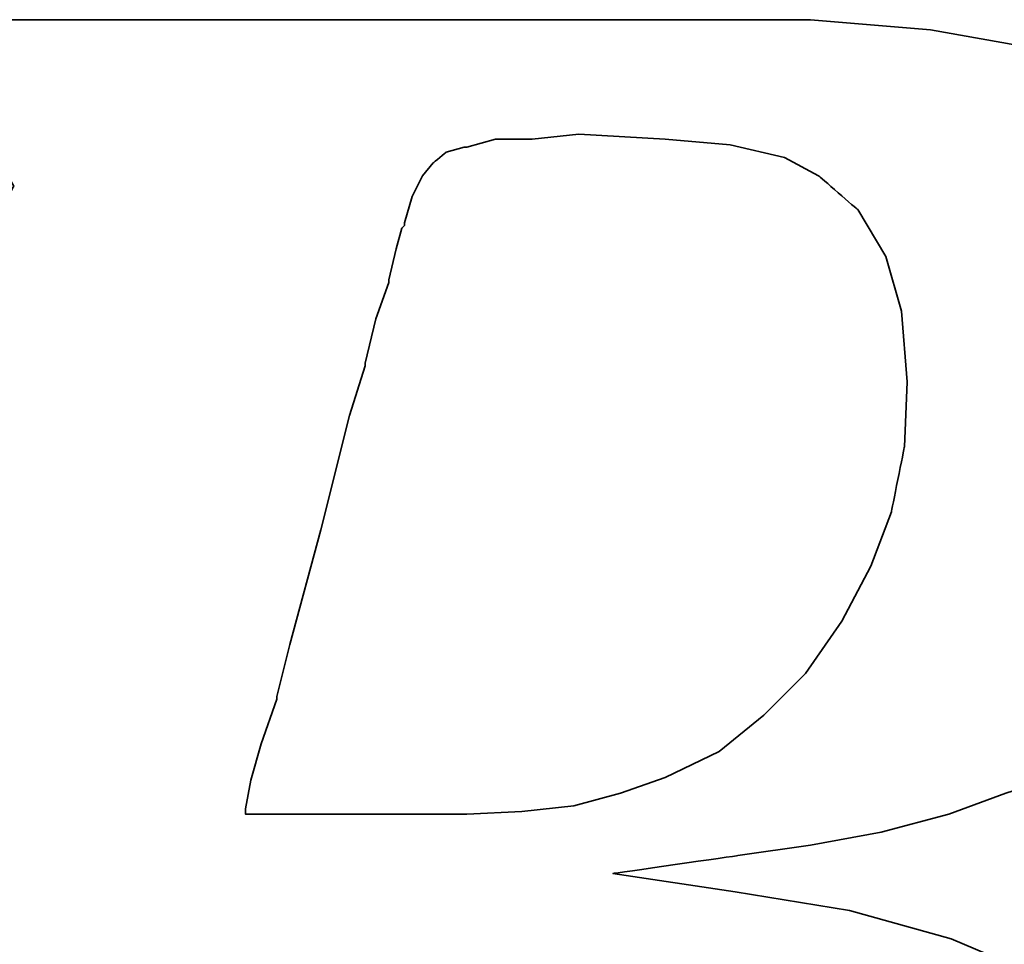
# Model space of a CAD drawing. Header units: millimetres. Extents: x 340 to 654, y 334 to 449.
# Tile 32 of 53: x 560.34 to 562.82, y 371.18 to 373.51. Entities that reach past the tile are written whole.
import ezdxf

# ---------------------------------------------------------------- set-up
doc = ezdxf.new("R2010")
doc.units = ezdxf.units.MM
doc.layers.add('DIM', color=4, linetype='Continuous')
doc.layers.add('layer 1', color=7, linetype='Continuous')

# ---------------------------------------------------------------- blocks, each defined once
blk = doc.blocks.new('TBI MOTION logo(完整正式版)')
at = {"layer": 'layer 1', "color": 22, "lineweight": 35}
for points, knots in [([(-64.65375, -6.86375), (-64.65375, -6.86375), (-64.84375, -7.29625), (-64.84375, -7.29625), (-64.84375, -7.29625), (-64.84375, -7.29625), (-64.86875, -7.34375), (-64.86875, -7.34375), (-64.86875, -7.34375), (-64.86875, -7.34375), (-64.86875, -7.36875), (-64.86875, -7.36875), (-64.86875, -7.36875), (-64.86875, -7.36875), (-65.15375, -7.65375), (-65.15375, -7.65375), (-65.15375, -7.65375), (-65.15375, -7.65375), (-65.17875, -7.65375), (-65.17875, -7.65375), (-65.17875, -7.65375), (-65.17875, -7.65375), (-65.20375, -7.67875), (-65.20375, -7.67875), (-65.20375, -7.67875), (-65.20375, -7.67875), (-65.58875, -7.87125), (-65.58875, -7.87125), (-65.58875, -7.87125), (-65.58875, -7.87125), (-65.63375, -7.87125), (-65.63375, -7.87125), (-65.63375, -7.87125), (-65.63375, -7.87125), (-65.65875, -7.89375), (-65.65875, -7.89375), (-65.65875, -7.89375), (-65.65875, -7.89375), (-66.09375, -7.94375), (-66.09375, -7.94375), (-66.09375, -7.94375), (-66.09375, -7.94375), (-66.11375, -7.94375), (-66.11375, -7.94375), (-66.11375, -7.94375), (-66.11375, -7.94375), (-66.16375, -7.94375), (-66.16375, -7.94375), (-66.16375, -7.94375), (-66.16375, -7.94375), (-66.30875, -7.94375), (-66.30875, -7.94375), (-66.30875, -7.94375), (-66.30875, -7.94375), (-66.69375, -7.94375), (-66.69375, -7.94375), (-66.69375, -7.94375), (-66.69375, -7.94375), (-67.07375, -7.94375), (-67.07375, -7.94375), (-67.07375, -7.94375), (-67.07375, -7.94375), (-67.12375, -7.94375), (-67.12375, -7.94375), (-67.12375, -7.94375), (-67.12375, -7.94375), (-67.12375, -7.96625), (-67.12375, -7.96625), (-67.12375, -7.96625), (-67.12375, -7.96625), (-67.14875, -7.99125), (-67.14875, -7.99125), (-67.14875, -7.99125), (-67.14875, -7.99125), (-67.24375, -8.34875), (-67.24375, -8.34875), (-67.24375, -8.34875), (-67.24375, -8.34875), (-67.31375, -8.68625), (-67.31375, -8.68625), (-67.31375, -8.68625), (-67.31375, -8.68625), (-67.26875, -8.68625), (-67.26875, -8.68625), (-67.26875, -8.68625), (-67.26875, -8.68625), (-67.07375, -8.68625), (-67.07375, -8.68625), (-67.07375, -8.68625), (-67.07375, -8.68625), (-66.54875, -8.68625), (-66.54875, -8.68625), (-66.54875, -8.68625), (-66.54875, -8.68625), (-65.82625, -8.68625), (-65.82625, -8.68625), (-65.82625, -8.68625), (-65.82625, -8.68625), (-65.01375, -8.68625), (-65.01375, -8.68625), (-65.01375, -8.68625), (-65.01375, -8.68625), (-64.05375, -8.68625), (-64.05375, -8.68625), (-64.05375, -8.68625), (-64.05375, -8.68625), (-62.08375, -8.68625), (-62.08375, -8.68625), (-62.08375, -8.68625), (-62.08375, -8.68625), (-60.06875, -8.68625), (-60.06875, -8.68625), (-60.06875, -8.68625), (-60.06875, -8.68625), (-59.10875, -8.68625), (-59.10875, -8.68625), (-59.10875, -8.68625), (-59.10875, -8.68625), (-58.29375, -8.68625), (-58.29375, -8.68625), (-58.29375, -8.68625), (-58.29375, -8.68625), (-57.57375, -8.68625), (-57.57375, -8.68625), (-57.57375, -8.68625), (-57.57375, -8.68625), (-57.04875, -8.68625), (-57.04875, -8.68625), (-57.04875, -8.68625), (-57.04875, -8.68625), (-56.85375, -8.68625), (-56.85375, -8.68625), (-56.85375, -8.68625), (-56.85375, -8.68625), (-56.70875, -8.68625), (-56.70875, -8.68625), (-56.70875, -8.68625), (-56.70875, -8.68625), (-56.61375, -8.68625), (-56.61375, -8.68625), (-56.61375, -8.68625), (-56.61375, -8.68625), (-56.56875, -8.68625), (-56.56875, -8.68625), (-56.56875, -8.68625), (-56.56875, -8.68625), (-55.65375, -8.63875), (-55.65375, -8.63875), (-55.65375, -8.63875), (-55.65375, -8.63875), (-54.76875, -8.51875), (-54.76875, -8.51875), (-54.76875, -8.51875), (-54.76875, -8.51875), (-53.90375, -8.30375), (-53.90375, -8.30375), (-53.90375, -8.30375), (-53.90375, -8.30375), (-53.08875, -8.03875), (-53.08875, -8.03875), (-53.08875, -8.03875), (-53.08875, -8.03875), (-52.34375, -7.65375), (-52.34375, -7.65375), (-52.34375, -7.65375), (-52.34375, -7.65375), (-51.69875, -7.29625), (-51.69875, -7.29625), (-51.69875, -7.29625), (-51.69875, -7.29625), (-51.21875, -6.91125), (-51.21875, -6.91125), (-51.21875, -6.91125), (-51.21875, -6.91125), (-50.83375, -6.50375), (-50.83375, -6.50375), (-50.83375, -6.50375), (-50.83375, -6.50375), (-50.44875, -5.94875), (-50.44875, -5.94875), (-50.44875, -5.94875), (-50.44875, -5.94875), (-50.13875, -5.30375), (-50.13875, -5.30375), (-50.13875, -5.30375), (-50.13875, -5.30375), (-49.99375, -4.65375), (-49.99375, -4.65375), (-49.99375, -4.65375), (-49.99375, -4.65375), (-49.92375, -3.98375), (-49.92375, -3.98375), (-49.92375, -3.98375), (-49.92375, -3.98375), (-49.99375, -3.19374), (-49.99375, -3.19374), (-49.99375, -3.19374), (-49.99375, -3.19374), (-50.23374, -2.44874), (-50.23374, -2.44874), (-50.23374, -2.44874), (-50.23374, -2.44874), (-50.59375, -1.87374), (-50.59375, -1.87374), (-50.59375, -1.87374), (-50.59375, -1.87374), (-51.09875, -1.31874), (-51.09875, -1.31874), (-51.09875, -1.31874), (-51.09875, -1.31874), (-51.74375, -0.81875), (-51.74375, -0.81875), (-51.74375, -0.81875), (-51.74375, -0.81875), (-52.53875, -0.48125), (-52.53875, -0.48125), (-52.53875, -0.48125), (-52.53875, -0.48125), (-53.47375, -0.21875), (-53.47375, -0.21875), (-53.47375, -0.21875), (-53.47375, -0.21875), (-54.52875, -0.04874), (-54.52875, -0.04874), (-54.52875, -0.04874), (-54.52875, -0.04874), (-55.65375, 0.12125), (-55.65375, 0.12125), (-55.65375, 0.12125), (-55.65375, 0.12125), (-54.50375, 0.28624), (-54.50375, 0.28624), (-54.50375, 0.28624), (-54.50375, 0.28624), (-53.83375, 0.38124), (-53.83375, 0.38124), (-53.83375, 0.38124), (-53.83375, 0.38124), (-53.18375, 0.50125), (-53.18375, 0.50125), (-53.18375, 0.50125), (-53.18375, 0.50125), (-52.55875, 0.66874), (-52.55875, 0.66874), (-52.55875, 0.66874), (-52.55875, 0.66874), (-52.03375, 0.86124), (-52.03375, 0.86124), (-52.03375, 0.86124), (-52.03375, 0.86124), (-51.50374, 1.03124), (-51.50374, 1.03124), (-51.50374, 1.03124), (-51.50374, 1.03124), (-51.09875, 1.27125), (-51.09875, 1.27125), (-51.09875, 1.27125), (-51.09875, 1.27125), (-50.71375, 1.48624), (-50.71375, 1.48624), (-50.71375, 1.48624), (-50.71375, 1.48624), (-50.37625, 1.77625), (-50.37625, 1.77625), (-50.37625, 1.77625), (-50.37625, 1.77625), (-49.82375, 2.37625), (-49.82375, 2.37625), (-49.82375, 2.37625), (-49.82375, 2.37625), (-49.41875, 2.99625), (-49.41875, 2.99625), (-49.41875, 2.99625), (-49.41875, 2.99625), (-49.22375, 3.76625), (-49.22375, 3.76625), (-49.22375, 3.76625), (-49.22375, 3.76625), (-49.15375, 4.50874), (-49.15375, 4.50874), (-49.15375, 4.50874), (-49.15375, 4.50874), (-49.20375, 5.25125), (-49.20375, 5.25125), (-49.20375, 5.25125), (-49.20375, 5.25125), (-49.41875, 5.92625), (-49.41875, 5.92625), (-49.41875, 5.92625), (-49.41875, 5.92625), (-49.77875, 6.47625), (-49.77875, 6.47625), (-49.77875, 6.47625), (-49.77875, 6.47625), (-50.33125, 7.02624), (-50.33125, 7.02624), (-50.33125, 7.02624), (-50.33125, 7.02624), (-51.00125, 7.43625), (-51.00125, 7.43625), (-51.00125, 7.43625), (-51.00125, 7.43625), (-51.79375, 7.72625), (-51.79375, 7.72625), (-51.79375, 7.72625), (-51.79375, 7.72625), (-52.72875, 7.89124), (-52.72875, 7.89124), (-52.72875, 7.89124), (-52.72875, 7.89124), (-53.83375, 7.98625), (-53.83375, 7.98625), (-53.83375, 7.98625), (-53.83375, 7.98625), (-53.92875, 7.98625), (-53.92875, 7.98625), (-53.92875, 7.98625), (-53.92875, 7.98625), (-54.26375, 7.98625), (-54.26375, 7.98625), (-54.26375, 7.98625), (-54.26375, 7.98625), (-54.74375, 7.98625), (-54.74375, 7.98625), (-54.74375, 7.98625), (-54.74375, 7.98625), (-55.36875, 7.98625), (-55.36875, 7.98625), (-55.36875, 7.98625), (-55.36875, 7.98625), (-56.13375, 7.98625), (-56.13375, 7.98625), (-56.13375, 7.98625), (-56.13375, 7.98625), (-56.94875, 7.98625), (-56.94875, 7.98625), (-56.94875, 7.98625), (-56.94875, 7.98625), (-58.77625, 7.98625), (-58.77625, 7.98625), (-58.77625, 7.98625), (-58.77625, 7.98625), (-60.59875, 7.98625), (-60.59875, 7.98625), (-60.59875, 7.98625), (-60.59875, 7.98625), (-61.41375, 7.98625), (-61.41375, 7.98625), (-61.41375, 7.98625), (-61.41375, 7.98625), (-62.17875, 7.98625), (-62.17875, 7.98625), (-62.17875, 7.98625), (-62.17875, 7.98625), (-62.80375, 7.98625), (-62.80375, 7.98625), (-62.80375, 7.98625), (-62.80375, 7.98625), (-63.30625, 7.98625), (-63.30625, 7.98625), (-63.30625, 7.98625), (-63.30625, 7.98625), (-63.57375, 7.98625), (-63.57375, 7.98625), (-63.57375, 7.98625), (-63.57375, 7.98625), (-63.57375, 7.96375), (-63.57375, 7.96375), (-63.57375, 7.96375), (-63.57375, 7.96375), (-63.59875, 7.94125), (-63.59875, 7.94125), (-63.59875, 7.94125), (-63.59875, 7.94125), (-63.69375, 7.55625), (-63.69375, 7.55625), (-63.69375, 7.55625), (-63.69375, 7.55625), (-63.76375, 7.24624), (-63.76375, 7.24624), (-63.76375, 7.24624), (-63.76375, 7.24624), (-63.23875, 7.24624), (-63.23875, 7.24624), (-63.23875, 7.24624), (-63.23875, 7.24624), (-62.75875, 7.24624), (-62.75875, 7.24624), (-62.75875, 7.24624), (-62.75875, 7.24624), (-62.61125, 7.24624), (-62.61125, 7.24624), (-62.61125, 7.24624), (-62.61125, 7.24624), (-62.56625, 7.24624), (-62.56625, 7.24624), (-62.56625, 7.24624), (-62.56625, 7.24624), (-62.22875, 7.24624), (-62.22875, 7.24624), (-62.22875, 7.24624), (-62.22875, 7.24624), (-62.20375, 7.24624), (-62.20375, 7.24624), (-62.20375, 7.24624), (-62.20375, 7.24624), (-62.17875, 7.21875), (-62.17875, 7.21875), (-62.17875, 7.21875), (-62.17875, 7.21875), (-61.96375, 7.17125), (-61.96375, 7.17125), (-61.96375, 7.17125), (-61.96375, 7.17125), (-61.72375, 7.12624), (-61.72375, 7.12624), (-61.72375, 7.12624), (-61.72375, 7.12624), (-61.70375, 7.12624), (-61.70375, 7.12624), (-61.70375, 7.12624), (-61.70375, 7.12624), (-61.55875, 7.07624), (-61.55875, 7.07624), (-61.55875, 7.07624), (-61.55875, 7.07624), (-61.50875, 7.07624), (-61.50875, 7.07624), (-61.50875, 7.07624), (-61.50875, 7.07624), (-61.48375, 7.02624), (-61.48375, 7.02624), (-61.48375, 7.02624), (-61.48375, 7.02624), (-61.31875, 6.83375), (-61.31875, 6.83375), (-61.31875, 6.83375), (-61.31875, 6.83375), (-61.29375, 6.81125), (-61.29375, 6.81125), (-61.29375, 6.81125), (-61.29375, 6.81125), (-61.29375, 6.78625), (-61.29375, 6.78625), (-61.29375, 6.78625), (-61.29375, 6.78625), (-61.19875, 6.50124), (-61.19875, 6.50124), (-61.19875, 6.50124), (-61.19875, 6.50124), (-61.17375, 6.45124), (-61.17375, 6.45124), (-61.17375, 6.45124), (-61.17375, 6.45124), (-61.19875, 6.40625), (-61.19875, 6.40625), (-61.19875, 6.40625), (-61.19875, 6.40625), (-61.26875, 5.99624), (-61.26875, 5.99624), (-61.26875, 5.99624), (-61.26875, 5.99624), (-61.26875, 5.85125), (-61.26875, 5.85125), (-61.26875, 5.85125), (-61.26875, 5.85125), (-61.26875, 5.82625), (-61.26875, 5.82625), (-61.26875, 5.82625), (-61.26875, 5.82625), (-61.29375, 5.80625), (-61.29375, 5.80625), (-61.29375, 5.80625), (-61.29375, 5.80625), (-61.34125, 5.66125), (-61.34125, 5.66125), (-61.34125, 5.66125), (-61.34125, 5.66125), (-61.41375, 5.44625), (-61.41375, 5.44625), (-61.41375, 5.44625), (-61.41375, 5.44625), (-61.48375, 5.15625), (-61.48375, 5.15625), (-61.48375, 5.15625), (-61.48375, 5.15625), (-61.58375, 4.82124), (-61.58375, 4.82124), (-61.58375, 4.82124), (-61.58375, 4.82124), (-61.79875, 4.00375), (-61.79875, 4.00375), (-61.79875, 4.00375), (-61.79875, 4.00375), (-62.05875, 2.99625), (-62.05875, 2.99625), (-62.05875, 2.99625), (-62.05875, 2.99625), (-62.34875, 1.91625), (-62.34875, 1.91625), (-62.34875, 1.91625), (-62.34875, 1.91625), (-62.97375, -0.41124), (-62.97375, -0.41124), (-62.97375, -0.41124), (-62.97375, -0.41124), (-63.59875, -2.75875), (-63.59875, -2.75875), (-63.59875, -2.75875), (-63.59875, -2.75875), (-63.88375, -3.86374), (-63.88375, -3.86374), (-63.88375, -3.86374), (-63.88375, -3.86374), (-64.14875, -4.82374), (-64.14875, -4.82374), (-64.14875, -4.82374), (-64.14875, -4.82374), (-64.36375, -5.64125), (-64.36375, -5.64125), (-64.36375, -5.64125), (-64.36375, -5.64125), (-64.43625, -5.97625), (-64.43625, -5.97625), (-64.43625, -5.97625), (-64.43625, -5.97625), (-64.50875, -6.28625), (-64.50875, -6.28625), (-64.50875, -6.28625), (-64.50875, -6.28625), (-64.50875, -6.30875), (-64.50875, -6.30875), (-64.50875, -6.30875), (-64.50875, -6.30875), (-64.57875, -6.50375), (-64.57875, -6.50375), (-64.57875, -6.50375), (-64.57875, -6.50375), (-64.62875, -6.69625), (-64.62875, -6.69625), (-64.62875, -6.69625), (-64.62875, -6.69625), (-64.62875, -6.76875), (-64.62875, -6.76875), (-64.62875, -6.76875), (-64.62875, -6.76875), (-64.62875, -6.81375), (-64.62875, -6.81375), (-64.62875, -6.81375), (-64.62875, -6.81375), (-64.62875, -6.83875), (-64.62875, -6.83875), (-64.62875, -6.83875), (-64.62875, -6.83875), (-64.65375, -6.86375), (-64.65375, -6.86375)], [0, 0, 0, 0, 0.0071942, 0.0071942, 0.0071942, 0.0071943, 0.0143885, 0.0143885, 0.0143885, 0.0143885, 0.0215827, 0.0215827, 0.0215827, 0.0215827, 0.028777, 0.028777, 0.028777, 0.028777, 0.0359712, 0.0359712, 0.0359712, 0.0359712, 0.0431655, 0.0431655, 0.0431655, 0.0431655, 0.0503597, 0.0503597, 0.0503597, 0.0503597, 0.057554, 0.057554, 0.057554, 0.057554, 0.0647482, 0.0647482, 0.0647482, 0.0647482, 0.0719424, 0.0719424, 0.0719424, 0.0719425, 0.0791367, 0.0791367, 0.0791367, 0.0791367, 0.0863309, 0.0863309, 0.0863309, 0.0863309, 0.0935252, 0.0935252, 0.0935252, 0.0935252, 0.1007194, 0.1007194, 0.1007194, 0.1007194, 0.1079137, 0.1079137, 0.1079137, 0.1079137, 0.1151079, 0.1151079, 0.1151079, 0.1151079, 0.1223022, 0.1223022, 0.1223022, 0.1223022, 0.1294964, 0.1294964, 0.1294964, 0.1294964, 0.1366906, 0.1366906, 0.1366906, 0.1366907, 0.1438849, 0.1438849, 0.1438849, 0.1438849, 0.1510791, 0.1510791, 0.1510791, 0.1510791, 0.1582734, 0.1582734, 0.1582734, 0.1582734, 0.1654676, 0.1654676, 0.1654676, 0.1654676, 0.1726619, 0.1726619, 0.1726619, 0.1726619, 0.1798561, 0.1798561, 0.1798561, 0.1798561, 0.1870504, 0.1870504, 0.1870504, 0.1870504, 0.1942446, 0.1942446, 0.1942446, 0.1942446, 0.2014388, 0.2014388, 0.2014388, 0.2014389, 0.2086331, 0.2086331, 0.2086331, 0.2086331, 0.2158273, 0.2158273, 0.2158273, 0.2158273, 0.2230216, 0.2230216, 0.2230216, 0.2230216, 0.2302158, 0.2302158, 0.2302158, 0.2302158, 0.2374101, 0.2374101, 0.2374101, 0.2374101, 0.2446043, 0.2446043, 0.2446043, 0.2446043, 0.2517986, 0.2517986, 0.2517986, 0.2517986, 0.2589928, 0.2589928, 0.2589928, 0.2589928, 0.2661871, 0.2661871, 0.2661871, 0.2661871, 0.2733813, 0.2733813, 0.2733813, 0.2733813, 0.2805755, 0.2805755, 0.2805755, 0.2805755, 0.2877698, 0.2877698, 0.2877698, 0.2877698, 0.294964, 0.294964, 0.294964, 0.294964, 0.3021583, 0.3021583, 0.3021583, 0.3021583, 0.3093525, 0.3093525, 0.3093525, 0.3093525, 0.3165468, 0.3165468, 0.3165468, 0.3165468, 0.323741, 0.323741, 0.323741, 0.323741, 0.3309353, 0.3309353, 0.3309353, 0.3309353, 0.3381295, 0.3381295, 0.3381295, 0.3381295, 0.3453237, 0.3453237, 0.3453237, 0.3453238, 0.352518, 0.352518, 0.352518, 0.352518, 0.3597122, 0.3597122, 0.3597122, 0.3597122, 0.3669065, 0.3669065, 0.3669065, 0.3669065, 0.3741007, 0.3741007, 0.3741007, 0.3741007, 0.381295, 0.381295, 0.381295, 0.381295, 0.3884892, 0.3884892, 0.3884892, 0.3884892, 0.3956835, 0.3956835, 0.3956835, 0.3956835, 0.4028777, 0.4028777, 0.4028777, 0.4028777, 0.4100719, 0.4100719, 0.4100719, 0.410072, 0.4172662, 0.4172662, 0.4172662, 0.4172662, 0.4244604, 0.4244604, 0.4244604, 0.4244604, 0.4316547, 0.4316547, 0.4316547, 0.4316547, 0.4388489, 0.4388489, 0.4388489, 0.4388489, 0.4460432, 0.4460432, 0.4460432, 0.4460432, 0.4532374, 0.4532374, 0.4532374, 0.4532374, 0.4604317, 0.4604317, 0.4604317, 0.4604317, 0.4676259, 0.4676259, 0.4676259, 0.4676259, 0.4748201, 0.4748201, 0.4748201, 0.4748202, 0.4820144, 0.4820144, 0.4820144, 0.4820144, 0.4892086, 0.4892086, 0.4892086, 0.4892086, 0.4964029, 0.4964029, 0.4964029, 0.4964029, 0.5035971, 0.5035971, 0.5035971, 0.5035971, 0.5107914, 0.5107914, 0.5107914, 0.5107914, 0.5179856, 0.5179856, 0.5179856, 0.5179856, 0.5251799, 0.5251799, 0.5251799, 0.5251799, 0.5323741, 0.5323741, 0.5323741, 0.5323741, 0.5395683, 0.5395683, 0.5395683, 0.5395684, 0.5467626, 0.5467626, 0.5467626, 0.5467626, 0.5539568, 0.5539568, 0.5539568, 0.5539568, 0.5611511, 0.5611511, 0.5611511, 0.5611511, 0.5683453, 0.5683453, 0.5683453, 0.5683453, 0.5755396, 0.5755396, 0.5755396, 0.5755396, 0.5827338, 0.5827338, 0.5827338, 0.5827338, 0.5899281, 0.5899281, 0.5899281, 0.5899281, 0.5971223, 0.5971223, 0.5971223, 0.5971223, 0.6043165, 0.6043165, 0.6043165, 0.6043166, 0.6115108, 0.6115108, 0.6115108, 0.6115108, 0.618705, 0.618705, 0.618705, 0.618705, 0.6258993, 0.6258993, 0.6258993, 0.6258993, 0.6330935, 0.6330935, 0.6330935, 0.6330935, 0.6402878, 0.6402878, 0.6402878, 0.6402878, 0.647482, 0.647482, 0.647482, 0.647482, 0.6546763, 0.6546763, 0.6546763, 0.6546763, 0.6618705, 0.6618705, 0.6618705, 0.6618705, 0.6690647, 0.6690647, 0.6690647, 0.6690648, 0.676259, 0.676259, 0.676259, 0.676259, 0.6834532, 0.6834532, 0.6834532, 0.6834532, 0.6906475, 0.6906475, 0.6906475, 0.6906475, 0.6978417, 0.6978417, 0.6978417, 0.6978417, 0.705036, 0.705036, 0.705036, 0.705036, 0.7122302, 0.7122302, 0.7122302, 0.7122302, 0.7194245, 0.7194245, 0.7194245, 0.7194245, 0.7266187, 0.7266187, 0.7266187, 0.7266187, 0.7338129, 0.7338129, 0.7338129, 0.733813, 0.7410072, 0.7410072, 0.7410072, 0.7410072, 0.7482014, 0.7482014, 0.7482014, 0.7482014, 0.7553957, 0.7553957, 0.7553957, 0.7553957, 0.7625899, 0.7625899, 0.7625899, 0.7625899, 0.7697842, 0.7697842, 0.7697842, 0.7697842, 0.7769784, 0.7769784, 0.7769784, 0.7769784, 0.7841727, 0.7841727, 0.7841727, 0.7841727, 0.7913669, 0.7913669, 0.7913669, 0.7913669, 0.7985612, 0.7985612, 0.7985612, 0.7985612, 0.8057554, 0.8057554, 0.8057554, 0.8057554, 0.8129496, 0.8129496, 0.8129496, 0.8129497, 0.8201439, 0.8201439, 0.8201439, 0.8201439, 0.8273381, 0.8273381, 0.8273381, 0.8273381, 0.8345324, 0.8345324, 0.8345324, 0.8345324, 0.8417266, 0.8417266, 0.8417266, 0.8417266, 0.8489209, 0.8489209, 0.8489209, 0.8489209, 0.8561151, 0.8561151, 0.8561151, 0.8561151, 0.8633094, 0.8633094, 0.8633094, 0.8633094, 0.8705036, 0.8705036, 0.8705036, 0.8705036, 0.8776978, 0.8776978, 0.8776978, 0.8776979, 0.8848921, 0.8848921, 0.8848921, 0.8848921, 0.8920863, 0.8920863, 0.8920863, 0.8920863, 0.8992806, 0.8992806, 0.8992806, 0.8992806, 0.9064748, 0.9064748, 0.9064748, 0.9064748, 0.9136691, 0.9136691, 0.9136691, 0.9136691, 0.9208633, 0.9208633, 0.9208633, 0.9208633, 0.9280576, 0.9280576, 0.9280576, 0.9280576, 0.9352518, 0.9352518, 0.9352518, 0.9352518, 0.942446, 0.942446, 0.942446, 0.9424461, 0.9496403, 0.9496403, 0.9496403, 0.9496403, 0.9568345, 0.9568345, 0.9568345, 0.9568345, 0.9640288, 0.9640288, 0.9640288, 0.9640288, 0.971223, 0.971223, 0.971223, 0.971223, 0.9784173, 0.9784173, 0.9784173, 0.9784173, 0.9856115, 0.9856115, 0.9856115, 0.9856115, 0.9928058, 0.9928058, 0.9928058, 0.9928058, 1, 1, 1, 1]), ([(-57.50375, 6.35625), (-57.50375, 6.35625), (-57.57375, 6.11625), (-57.57375, 6.11625), (-57.57375, 6.11625), (-57.57375, 6.11625), (-57.57375, 6.09125), (-57.57375, 6.09125), (-57.57375, 6.09125), (-57.57375, 6.09125), (-57.59875, 6.06625), (-57.59875, 6.06625), (-57.59875, 6.06625), (-57.59875, 6.06625), (-57.64875, 5.87625), (-57.64875, 5.87625), (-57.64875, 5.87625), (-57.64875, 5.87625), (-57.71875, 5.58875), (-57.71875, 5.58875), (-57.71875, 5.58875), (-57.71875, 5.58875), (-57.71875, 5.56625), (-57.71875, 5.56625), (-57.71875, 5.56625), (-57.71875, 5.56625), (-57.83875, 5.23125), (-57.83875, 5.23125), (-57.83875, 5.23125), (-57.83875, 5.23125), (-57.93625, 4.82124), (-57.93625, 4.82124), (-57.93625, 4.82124), (-57.93625, 4.82124), (-57.93625, 4.79624), (-57.93625, 4.79624), (-57.93625, 4.79624), (-57.93625, 4.79624), (-58.07875, 4.34125), (-58.07875, 4.34125), (-58.07875, 4.34125), (-58.07875, 4.34125), (-58.34375, 3.28625), (-58.34375, 3.28625), (-58.34375, 3.28625), (-58.34375, 3.28625), (-58.62875, 2.23124), (-58.62875, 2.23124), (-58.62875, 2.23124), (-58.62875, 2.23124), (-58.74875, 1.75125), (-58.74875, 1.75125), (-58.74875, 1.75125), (-58.74875, 1.75125), (-58.74875, 1.72625), (-58.74875, 1.72625), (-58.74875, 1.72625), (-58.74875, 1.72625), (-58.89375, 1.31625), (-58.89375, 1.31625), (-58.89375, 1.31625), (-58.89375, 1.31625), (-58.98875, 0.98124), (-58.98875, 0.98124), (-58.98875, 0.98124), (-58.98875, 0.98124), (-59.03875, 0.71625), (-59.03875, 0.71625), (-59.03875, 0.71625), (-59.03875, 0.71625), (-59.03875, 0.66874), (-59.03875, 0.66874), (-59.03875, 0.66874), (-59.03875, 0.66874), (-58.91875, 0.66874), (-58.91875, 0.66874), (-58.91875, 0.66874), (-58.91875, 0.66874), (-58.53375, 0.66874), (-58.53375, 0.66874), (-58.53375, 0.66874), (-58.53375, 0.66874), (-58.10375, 0.66874), (-58.10375, 0.66874), (-58.10375, 0.66874), (-58.10375, 0.66874), (-57.66875, 0.66874), (-57.66875, 0.66874), (-57.66875, 0.66874), (-57.66875, 0.66874), (-57.33375, 0.66874), (-57.33375, 0.66874), (-57.33375, 0.66874), (-57.33375, 0.66874), (-57.09375, 0.66874), (-57.09375, 0.66874), (-57.09375, 0.66874), (-57.09375, 0.66874), (-56.99875, 0.66874), (-56.99875, 0.66874), (-56.99875, 0.66874), (-56.99875, 0.66874), (-56.49375, 0.69374), (-56.49375, 0.69374), (-56.49375, 0.69374), (-56.49375, 0.69374), (-56.01375, 0.74374), (-56.01375, 0.74374), (-56.01375, 0.74374), (-56.01375, 0.74374), (-55.58375, 0.86124), (-55.58375, 0.86124), (-55.58375, 0.86124), (-55.58375, 0.86124), (-55.17375, 1.00624), (-55.17375, 1.00624), (-55.17375, 1.00624), (-55.17375, 1.00624), (-54.67375, 1.24625), (-54.67375, 1.24625), (-54.67375, 1.24625), (-54.67375, 1.24625), (-54.26375, 1.58124), (-54.26375, 1.58124), (-54.26375, 1.58124), (-54.26375, 1.58124), (-53.87875, 1.96374), (-53.87875, 1.96374), (-53.87875, 1.96374), (-53.87875, 1.96374), (-53.54375, 2.44625), (-53.54375, 2.44625), (-53.54375, 2.44625), (-53.54375, 2.44625), (-53.27875, 2.95125), (-53.27875, 2.95125), (-53.27875, 2.95125), (-53.27875, 2.95125), (-53.08875, 3.45124), (-53.08875, 3.45124), (-53.08875, 3.45124), (-53.08875, 3.45124), (-52.96875, 4.05124), (-52.96875, 4.05124), (-52.96875, 4.05124), (-52.96875, 4.05124), (-52.94375, 4.65125), (-52.94375, 4.65125), (-52.94375, 4.65125), (-52.94375, 4.65125), (-52.99375, 5.30125), (-52.99375, 5.30125), (-52.99375, 5.30125), (-52.99375, 5.30125), (-53.13875, 5.80625), (-53.13875, 5.80625), (-53.13875, 5.80625), (-53.13875, 5.80625), (-53.39875, 6.23625), (-53.39875, 6.23625), (-53.39875, 6.23625), (-53.39875, 6.23625), (-53.75875, 6.54875), (-53.75875, 6.54875), (-53.75875, 6.54875), (-53.75875, 6.54875), (-54.07375, 6.71625), (-54.07375, 6.71625), (-54.07375, 6.71625), (-54.07375, 6.71625), (-54.57375, 6.83375), (-54.57375, 6.83375), (-54.57375, 6.83375), (-54.57375, 6.83375), (-55.17375, 6.88625), (-55.17375, 6.88625), (-55.17375, 6.88625), (-55.17375, 6.88625), (-55.96875, 6.93125), (-55.96875, 6.93125), (-55.96875, 6.93125), (-55.96875, 6.93125), (-56.39875, 6.88625), (-56.39875, 6.88625), (-56.39875, 6.88625), (-56.39875, 6.88625), (-56.42125, 6.88625), (-56.42125, 6.88625), (-56.42125, 6.88625), (-56.42125, 6.88625), (-56.73375, 6.88625), (-56.73375, 6.88625), (-56.73375, 6.88625), (-56.73375, 6.88625), (-56.99875, 6.81125), (-56.99875, 6.81125), (-56.99875, 6.81125), (-56.99875, 6.81125), (-57.02375, 6.81125), (-57.02375, 6.81125), (-57.02375, 6.81125), (-57.02375, 6.81125), (-57.18875, 6.76625), (-57.18875, 6.76625), (-57.18875, 6.76625), (-57.18875, 6.76625), (-57.30875, 6.66625), (-57.30875, 6.66625), (-57.30875, 6.66625), (-57.30875, 6.66625), (-57.40875, 6.54875), (-57.40875, 6.54875), (-57.40875, 6.54875), (-57.40875, 6.54875), (-57.50375, 6.35625), (-57.50375, 6.35625)], [0, 0, 0, 0, 0.0185185, 0.0185185, 0.0185185, 0.0185185, 0.037037, 0.037037, 0.037037, 0.037037, 0.0555556, 0.0555556, 0.0555556, 0.0555556, 0.0740741, 0.0740741, 0.0740741, 0.0740741, 0.0925926, 0.0925926, 0.0925926, 0.0925926, 0.1111111, 0.1111111, 0.1111111, 0.1111111, 0.1296296, 0.1296296, 0.1296296, 0.1296296, 0.1481481, 0.1481481, 0.1481481, 0.1481482, 0.1666667, 0.1666667, 0.1666667, 0.1666667, 0.1851852, 0.1851852, 0.1851852, 0.1851852, 0.2037037, 0.2037037, 0.2037037, 0.2037037, 0.2222222, 0.2222222, 0.2222222, 0.2222222, 0.2407407, 0.2407407, 0.2407407, 0.2407408, 0.2592593, 0.2592593, 0.2592593, 0.2592593, 0.2777778, 0.2777778, 0.2777778, 0.2777778, 0.2962963, 0.2962963, 0.2962963, 0.2962963, 0.3148148, 0.3148148, 0.3148148, 0.3148148, 0.3333333, 0.3333333, 0.3333333, 0.3333333, 0.3518519, 0.3518519, 0.3518519, 0.3518519, 0.3703704, 0.3703704, 0.3703704, 0.3703704, 0.3888889, 0.3888889, 0.3888889, 0.3888889, 0.4074074, 0.4074074, 0.4074074, 0.4074074, 0.4259259, 0.4259259, 0.4259259, 0.4259259, 0.4444444, 0.4444444, 0.4444444, 0.4444445, 0.462963, 0.462963, 0.462963, 0.462963, 0.4814815, 0.4814815, 0.4814815, 0.4814815, 0.5, 0.5, 0.5, 0.5, 0.5185185, 0.5185185, 0.5185185, 0.5185185, 0.537037, 0.537037, 0.537037, 0.537037, 0.5555556, 0.5555556, 0.5555556, 0.5555556, 0.5740741, 0.5740741, 0.5740741, 0.5740741, 0.5925926, 0.5925926, 0.5925926, 0.5925926, 0.6111111, 0.6111111, 0.6111111, 0.6111111, 0.6296296, 0.6296296, 0.6296296, 0.6296296, 0.6481481, 0.6481481, 0.6481481, 0.6481482, 0.6666667, 0.6666667, 0.6666667, 0.6666667, 0.6851852, 0.6851852, 0.6851852, 0.6851852, 0.7037037, 0.7037037, 0.7037037, 0.7037037, 0.7222222, 0.7222222, 0.7222222, 0.7222222, 0.7407407, 0.7407407, 0.7407407, 0.7407408, 0.7592593, 0.7592593, 0.7592593, 0.7592593, 0.7777778, 0.7777778, 0.7777778, 0.7777778, 0.7962963, 0.7962963, 0.7962963, 0.7962963, 0.8148148, 0.8148148, 0.8148148, 0.8148148, 0.8333333, 0.8333333, 0.8333333, 0.8333333, 0.8518519, 0.8518519, 0.8518519, 0.8518519, 0.8703704, 0.8703704, 0.8703704, 0.8703704, 0.8888889, 0.8888889, 0.8888889, 0.8888889, 0.9074074, 0.9074074, 0.9074074, 0.9074074, 0.9259259, 0.9259259, 0.9259259, 0.9259259, 0.9444444, 0.9444444, 0.9444444, 0.9444445, 0.962963, 0.962963, 0.962963, 0.962963, 0.9814815, 0.9814815, 0.9814815, 0.9814815, 1, 1, 1, 1])]:
    blk.add_open_spline(points, degree=3, knots=knots, dxfattribs=at)

msp = doc.modelspace()

# ---------------------------------------------------------------- block references
at = {"layer": 'DIM', "color": 7, "xscale": 0.2736514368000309, "yscale": 0.2736514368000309, "zscale": 0.2736514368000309}
msp.add_blockref('TBI MOTION logo(完整正式版)', (577.0629, 371.3292), dxfattribs=at)

doc.saveas('drawing.dxf')
